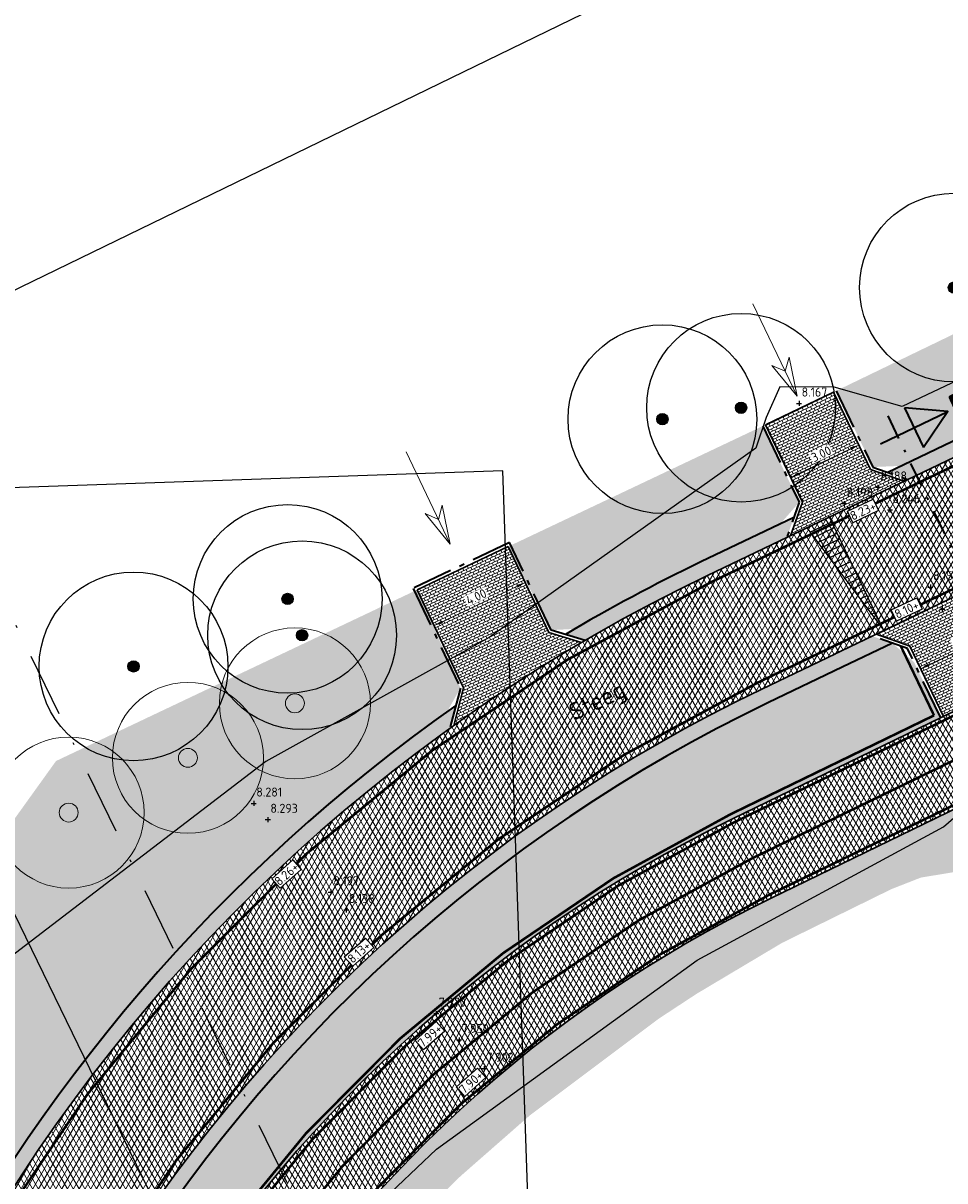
# Model space of a CAD drawing. Header units: metres. Extents: x 157685 to 160831, y 403691 to 406312.
# Tile 18 of 134: x 158669 to 158705, y 404260 to 404306. Entities that reach past the tile are written whole.
import ezdxf
from ezdxf.enums import TextEntityAlignment as Align

# ---------------------------------------------------------------- set-up
doc = ezdxf.new("R2010")
doc.units = ezdxf.units.M
doc.header["$PDMODE"] = 35
for name, pattern in [('DASHDOT', [1, 0.5, -0.25, 0, -0.25]), ('DASHDOT2', [12.7, 6.35, -3.175, 0, -3.175]), ('VH-OPSLUITBAND_120X250', [26, 16, -4, 2, -4]), ('VW-1-3_STREEP', [4, 1, -3]), ('VW-30-270_STREEP', [3, 0.3, -2.7])]:
    doc.linetypes.add(name, pattern=pattern)
doc.layers.get('Defpoints').update_dxf_attribs({"color": 171})
for name, color, linetype, lineweight in [('B-WE-GR-BOOM-S', 90, 'Continuous', 25), ('B-WE-GR-BOOM-S (ingemeten)', 90, 'Continuous', 25), ('B-WE-OG-HOOGTEPUNT-S', 7, 'Continuous', 25), ('B-WE-OG-HOOGTEPUNT-T18', 10, 'Continuous', 18), ('B-WE-OG-TOPOGRAFIE-T35', 7, 'Continuous', 35), ('B-WE-OG-TOPOGRAFIE_INRIT-G', 10, 'Continuous', 18), ('N-WE-GR-DOORWORTELBARE RUIMTE-G', 80, 'Continuous', 35), ('N-WE-GR-GRAS-A', 62, 'Continuous', 18), ('N-WE-GW-HOOGTE_AFWERKHOOGTE-T25', 7, 'Continuous', 25), ('N-WE-VH-GESLOTENVERHARDING_ASFALT-A-200', 253, 'Continuous', 18), ('N-WE-VH-HALFVERHARDING_GRASBETONSTEEN-A-200', 132, 'Continuous', 18), ('N-WE-VH-HALFVERHARDING_GRASBETONSTEEN-G', 7, 'Continuous', 35), ('N-WE-VH-KANTOPSLUITING_OPSLUITBAND_120X250-G', 4, 'VH-OPSLUITBAND_120X250', 35), ('N-WE-VH-KANTVERHARDING-G', 7, 'Continuous', 30), ('N-WE-VH-M', 7, 'Continuous', 18), ('N-WE-VH-OPENVERHARDING_BETONSTRAATSTEEN-A-200', 252, 'Continuous', 18), ('N-WE-VH-VERHARDING_ASFALT-A', 252, 'Continuous', 18), ('N-WE-VW-MARKERING_LANGS_STREEP_13_010-G', 7, 'VW-1-3_STREEP', 13), ('N-WE-VW-MARKERING_LANGS_STREEP_30270_010-G', 7, 'VW-30-270_STREEP', 13), ('N-WE-VW-MARKERING_LANGS_STREEP_DOORGETROKKEN_010-G', 7, 'Continuous', 13), ('X-XX-AL-BLADVERWIJZING_AS-G', 7, 'DASHDOT2', 25), ('X-XX-AL-VERWIJZING_DOORSNEDE-S', 7, 'Continuous', 35)]:
    doc.layers.add(name, color=color, linetype=linetype, lineweight=lineweight)
doc.layers.add('Iv-a-afwateringsprofiel', color=5, linetype='Continuous')
doc.styles.add('NLCS-ISO', font='NLCS-ISO.TTF')
doc.styles.add('NLCS-ISO-M200-T18', font='NLCS-ISO.TTF', dxfattribs={"height": 0.36})
doc.styles.add('NLCS-ISO-M200-T35', font='NLCS-ISO.TTF', dxfattribs={"height": 0.7000000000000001})
doc.dimstyles.new('NLCS-M200-T18-PIJL_L2_H2', dxfattribs={"dimscale": 0.2, "dimtxt": 0.36, "dimasz": 1.8, "dimexe": 2, "dimexo": 2, "dimgap": 0.7, "dimtad": 1, "dimzin": 0, "dimdsep": 46, "dimtxsty": 'NLCS-ISO-M200-T18', "dimcen": 0, "dimdle": 2, "dimclrd": 256, "dimclre": 256, "dimclrt": 256, "dimazin": 0, "dimtfac": 1, "dimtofl": 0, "dimtmove": 0, "dimatfit": 3, "dimfxl": 2, "dimfxlon": 1, "dimtfill": 1, "dimtfillclr": 256, "dimtolj": 1, "dimtzin": 0, "dimlwd": -1, "dimlwe": -1, "dimarcsym": 0})
pattern_1 = [(0, (0, 0), (1, 1), [0.12, -0.8]), (45, (0.4, 0.2), (-0.1131370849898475, 1.866761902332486), [0.12, -0.8]), (29.99999999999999, (0.08, 0.12), (0.2274613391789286, 1.286025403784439), [0.12, -0.8]), (15, (0.32, 0.48), (0.3856270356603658, 0.7244941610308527), [0.12, -0.8]), (135, (0.16, 2), (-0.02828427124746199, -0.6505382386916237), [0.12, -0.8]), (150, (1.2, 0.4), (0.2156921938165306, -0.5864101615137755), [0.12, -0.8]), (165, (0.24, 0.04), (0.1434520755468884, -0.7010146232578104), [0.12, -0.8]), (85, (0.4, 0.4), (-0.872677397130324, 1.040016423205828), [0.12, -0.8]), (99.99999999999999, (0, 0), (-1.112117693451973, 0.7787131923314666), [0.12, -0.7999999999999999])]

# ---------------------------------------------------------------- blocks, each defined once
blk = doc.blocks.new('inrit')
at = {"linetype": 'Continuous'}
for p, q in [((0, 0), (4.063885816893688, -4.547473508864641e-13)), ((4.063885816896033, 8.682832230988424e-11), (2.532355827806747, 0.380481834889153)), ((2.532355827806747, 0.380481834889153), (2.971105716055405, 6.652101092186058e-11)), ((4.063885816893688, -4.547473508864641e-13), (2.532355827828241, -0.3804818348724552)), ((2.532355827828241, -0.3804818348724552), (2.971105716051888, -6.438938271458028e-11))]:
    blk.add_line(p, q, dxfattribs=at)
blk = doc.blocks.new('*D725')
at = {"layer": 'Defpoints', "color": 0, "transparency": 16777216}
for p in [(158688.8192591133, 404283.6952146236), (158688.8529166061, 404283.6242426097), (158685.2387373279, 404281.9102682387)]:
    blk.add_point(p, dxfattribs=at)
at = {"layer": 'N-WE-VH-M', "transparency": 16777216}
for p, q in [((158688.8192591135, 404283.6952146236), (158688.6478616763, 404284.0566325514)), ((158685.5303559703, 404282.1354979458), (158688.4939829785, 404283.5409569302)), ((158685.2050798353, 404281.9812402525), (158685.0336823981, 404282.3426581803))]:
    blk.add_line(p, q, dxfattribs=at)
for points in [[(158688.4682733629, 404283.5951696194), (158688.5196925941, 404283.486744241), (158688.8192591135, 404283.6952146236)], [(158685.5046463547, 404282.189710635), (158685.5560655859, 404282.0812852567), (158685.2050798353, 404281.9812402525)]]:
    blk.add_solid(points, dxfattribs=at)
at = {"layer": 'N-WE-VH-M', "transparency": 16777216, "insert": (158686.8750515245, 404283.1273617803), "char_height": 0.36, "attachment_point": 5, "rotation": 25.371997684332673, "style": 'NLCS-ISO-M200-T18', "bg_fill": 3, "box_fill_scale": 1.1, "bg_fill_color": 256, "bg_fill_true_color": 13158600, "bg_fill_transparency": 0}
blk.add_mtext('\\A1;4.00', dxfattribs=at)
blk = doc.blocks.new('*D726')
at = {"layer": 'Defpoints', "color": 0, "transparency": 16777216}
for p in [(158702.0630286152, 404289.1891061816, 8.223682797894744), (158702.0745270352, 404289.1651145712), (158699.357687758, 404287.8925218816, 8.223682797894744)]:
    blk.add_point(p, dxfattribs=at)
at = {"layer": 'N-WE-VH-M', "transparency": 16777216}
for p, q in [((158699.6938270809, 404288.0241203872), (158701.7498861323, 404289.0095244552)), ((158702.2294928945, 404288.8417761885), (158702.2474049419, 404288.8044024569)), ((158699.5241520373, 404287.5451918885), (158699.5420640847, 404287.5078181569))]:
    blk.add_line(p, q, dxfattribs=at)
for points in [[(158701.7239544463, 404289.0636312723), (158701.7758178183, 404288.955417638), (158702.0745270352, 404289.1651145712)], [(158699.6678953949, 404288.0782272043), (158699.7197587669, 404287.97001357), (158699.369186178, 404287.8685302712)]]:
    blk.add_solid(points, dxfattribs=at)
at = {"layer": 'N-WE-VH-M', "transparency": 16777216, "insert": (158700.5835542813, 404288.8053921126), "char_height": 0.36, "attachment_point": 5, "rotation": 25.606926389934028, "style": 'NLCS-ISO-M200-T18', "bg_fill": 3, "box_fill_scale": 1.1, "bg_fill_color": 256, "bg_fill_true_color": 13158600, "bg_fill_transparency": 0}
blk.add_mtext('\\A1;3.00', dxfattribs=at)
blk = doc.blocks.new('*D728')
at = {"layer": 'Defpoints', "color": 0, "transparency": 16777216}
for p in [(158708.1374447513, 404281.9964930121), (158704.5303236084, 404280.2677139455), (158704.5303236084, 404280.2677139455)]:
    blk.add_point(p, dxfattribs=at)
at = {"layer": 'N-WE-VH-M', "transparency": 16777216}
for p, q in [((158707.8128038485, 404281.840902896), (158704.8549645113, 404280.4233040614)), ((158708.1374447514, 404281.9964930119), (158708.3103226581, 404281.6357808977)), ((158704.5303236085, 404280.2677139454), (158704.7032015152, 404279.9070018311))]:
    blk.add_line(p, q, dxfattribs=at)
for points in [[(158707.7868721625, 404281.8950097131), (158707.8387355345, 404281.7867960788), (158708.1374447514, 404281.9964930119)], [(158704.8290328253, 404280.4774108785), (158704.8808961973, 404280.3691972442), (158704.5303236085, 404280.2677139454)]]:
    blk.add_solid(points, dxfattribs=at)
at = {"layer": 'N-WE-VH-M', "transparency": 16777216, "insert": (158706.1955818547, 404281.4206731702), "char_height": 0.36, "attachment_point": 5, "rotation": 25.606926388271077, "style": 'NLCS-ISO-M200-T18', "bg_fill": 3, "box_fill_scale": 1.1, "bg_fill_color": 256, "bg_fill_true_color": 13158600, "bg_fill_transparency": 0}
blk.add_mtext('\\A1;4.00', dxfattribs=at)
blk = doc.blocks.new('SGR-BOOM_GBKN-SO')
at = {"linetype": 'ByBlock', "lineweight": 18}
h = blk.add_hatch(color=0, dxfattribs=at)
h.dxf.hatch_style = 1
edge = h.paths.add_edge_path()
edge.add_arc((0, 0), 0.25, 0, 360)
at = {"color": 0, "linetype": 'ByBlock', "lineweight": 18}
for radius in [2, 0.25]:
    blk.add_circle((0, 0), radius, dxfattribs=at)
at = {"color": 0, "linetype": 'ByBlock', "lineweight": 18, "style": 'NLCS-ISO'}
blk.add_attdef('SOORT', (2.5, 0), '', height=1.5, dxfattribs=at)
blk = doc.blocks.new('SGR-BOOM_01')
at = {"ltscale": 0.1}
h = blk.add_hatch(color=256, dxfattribs=at)
edge = h.paths.add_edge_path()
edge.add_arc((7.366995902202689e-12, -5.115907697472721e-12), 0.15, 0, 360)
for centre, radius in [((0, 0), 2.5), ((7.366995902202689e-12, -5.115907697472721e-12), 0.04499999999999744)]:
    blk.add_circle(centre, radius)
blk.add_circle((7.366995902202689e-12, -5.115907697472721e-12), 0.15, dxfattribs=at)
blk = doc.blocks.new('SOG-HOOGTEPUNT-SO')
for p, q in [((-0.5, 0), (0.5, 0)), ((0, 0.5), (0, -0.5))]:
    blk.add_line(p, q)
blk = doc.blocks.new('*U864')
at = {"linetype": 'DASHDOT', "ltscale": 0.1}
h = blk.add_hatch(color=256, dxfattribs=at)
h.paths.add_polyline_path([(0.7223116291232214, -0.5237469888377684), (0.4634740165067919, 0.06678616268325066), (0.4060738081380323, 0.05339124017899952), (0.240770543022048, -0.1745823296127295)])
h.paths.add_polyline_path([(0.4634740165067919, 0.06678616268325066), (0.4455078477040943, 0.1077756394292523), (0.4060738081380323, 0.05339124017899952)])
h = blk.add_hatch(color=256, dxfattribs=at)
h.paths.add_polyline_path([(-3.979282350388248, -7.007824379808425), (-4.238119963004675, -6.417291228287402), (-4.29552017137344, -6.430686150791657), (-4.460823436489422, -6.658659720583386)])
h.paths.add_polyline_path([(-4.238119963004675, -6.417291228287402), (-4.256086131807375, -6.376301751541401), (-4.29552017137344, -6.430686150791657)])
at = {"linetype": 'DASHDOT', "ltscale": 0.8}
blk.add_line((0.204737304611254, 0.2823579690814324), (-4.906331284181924, -6.766435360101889), dxfattribs=at)
for points in [[(-0.2407705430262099, 0.1745823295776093), (0.7223116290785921, -0.5237469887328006), (0.4455078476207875, 0.1077756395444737)], [(-0.2407705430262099, 0.1745823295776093), (0.7223116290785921, -0.5237469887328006), (0.03603323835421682, -0.4569402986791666)], [(0.4455078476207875, 0.1077756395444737), (0.03603323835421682, -0.4569402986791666)], [(-4.942364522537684, -6.309495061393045), (-3.979282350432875, -7.007824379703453), (-4.256086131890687, -6.376301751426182)], [(-4.942364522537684, -6.309495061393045), (-3.979282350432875, -7.007824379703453), (-4.665560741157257, -6.941017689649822)], [(-4.256086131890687, -6.376301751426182), (-4.665560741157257, -6.941017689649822)]]:
    blk.add_lwpolyline(points)
at = {"linetype": 'DASHDOT', "ltscale": 0.1, "style": 'NLCS-ISO-M200-T35'}
for p in [(0.9774612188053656, -0.3505998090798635), (-3.724132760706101, -6.834677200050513)]:
    blk.add_text('B', height=0.7, rotation=233.3803032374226, dxfattribs=at).set_placement(p)
blk = doc.blocks.new('*U875')
h = blk.add_hatch()
h.set_pattern_fill('AMO-BODEM_LEEM', color=256, scale=0.1, angle=135, pattern_type=2)
h.set_pattern_definition([(270, (2.000263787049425, -1.52950818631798), (0.25, -5.551115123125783e-17), [])])
h.paths.add_polyline_path([(5.000263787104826, 0), (5.000263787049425, 1), (0, 0)])
blk.add_lwpolyline([(5.000263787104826, 0), (5.000263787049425, 1), (0, 0)], close=True)

msp = doc.modelspace()

# ---------------------------------------------------------------- hatches: boundary and pattern name
at = {"layer": 'N-WE-GR-GRAS-A'}
h = msp.add_hatch(dxfattribs=at)
h.set_pattern_fill('AGR-GRAS_01-SO', color=256, scale=0.04, pattern_type=2)
h.set_pattern_definition(pattern_1)
h.paths.add_polyline_path([(158726.104451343, 404299.5357811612), (158724.6168694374, 404302.6396411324), (158701.177703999, 404291.3140006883), (158702.629433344, 404288.2849475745), (158703.7703976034, 404288.3330891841), (158725.3522079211, 404298.6765682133)])
h = msp.add_hatch(dxfattribs=at)
h.set_pattern_fill('AGR-GRAS_01-SO', color=256, scale=0.04, pattern_type=2)
h.set_pattern_definition(pattern_1)
edge = h.paths.add_edge_path()
edge.add_line((158698.9554217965, 404286.0254235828), (158699.7076652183, 404286.8846365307))
edge.add_line((158699.7076652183, 404286.8846365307), (158698.2558703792, 404289.9138262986))
edge.add_line((158698.2558703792, 404289.9138262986), (158689.1633027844, 404285.6056905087))
edge.add_line((158689.1633027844, 404285.6056905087), (158670.179, 404276.603))
edge.add_line((158670.179, 404276.603), (158654.239, 404254.3899270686))
edge.add_line((158654.239, 404254.3899270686), (158654.239, 404252.879))
edge.add_line((158654.239, 404252.879), (158655.404, 404250.925))
edge.add_line((158655.404, 404250.925), (158655.3525774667, 404248.215967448))
edge.add_line((158655.3525774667, 404248.215967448), (158655.2134875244, 404243.6302301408))
edge.add_line((158655.2134875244, 404243.6302301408), (158655.1205, 404241.2185))
edge.add_line((158655.1205, 404241.2185), (158654.9146433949, 404234.799052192))
edge.add_line((158654.9146433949, 404234.799052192), (158654.9002907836, 404230.4923366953))
edge.add_line((158654.9002907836, 404230.4923366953), (158655.358, 404217.152))
edge.add_line((158655.358, 404217.152), (158655.098, 404215.549))
edge.add_line((158655.098, 404215.549), (158654.309, 404214.047))
edge.add_line((158654.309, 404214.047), (158653.0248260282, 404212.7441843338))
edge.add_line((158653.0248260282, 404212.7441843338), (158652.018, 404211.996))
edge.add_line((158652.018, 404211.996), (158648.868592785, 404210.6705056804))
edge.add_line((158648.868592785, 404210.6705056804), (158646.841, 404210.172))
edge.add_line((158646.841, 404210.172), (158646.6833748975, 404207.8245385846))
edge.add_line((158646.6833748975, 404207.8245385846), (158649.9648288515, 404207.8160129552))
edge.add_arc((158649.9458615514, 404215.2159886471), 7.399999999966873, 270.1468577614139, 361.7967170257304)
edge.add_line((158657.3422234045, 404215.4480044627), (158657.2858057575, 404217.2465255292))
edge.add_line((158657.2858057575, 404217.2465255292), (158657.1690604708, 404220.968213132))
edge.add_arc((158725.235579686, 404223.1033857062), 68.09999999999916, 125.47036822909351, 181.7967170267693, ccw=False)
edge.add_line((158685.7183863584, 404278.565097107), (158686.2480246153, 404279.5019794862))
edge.add_line((158686.2480246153, 404279.5019794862), (158684.5285826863, 404283.4077388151))
edge.add_line((158684.5285826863, 404283.4077388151), (158688.1427619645, 404285.1217131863))
edge.add_line((158688.1427619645, 404285.1217131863), (158689.8494060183, 404281.8030418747))
edge.add_line((158689.8494060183, 404281.8030418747), (158690.7988347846, 404281.8547312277))
edge.add_arc((158725.2355796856, 404223.1033857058), 68.10000000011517, 115.60692638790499, 120.37644115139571, ccw=False)
edge.add_line((158695.8031160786, 404284.5146231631), (158698.9554217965, 404286.0254235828))
h = msp.add_hatch(dxfattribs=at)
h.set_pattern_fill('AGR-GRAS_01-SO', color=256, scale=0.04, pattern_type=2)
h.set_pattern_definition(pattern_1)
edge = h.paths.add_edge_path()
edge.add_line((158705.329863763, 404278.3218098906), (158704.2700090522, 404280.5332112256))
edge.add_line((158704.2700090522, 404280.5332112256), (158703.4107961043, 404281.2854546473))
edge.add_line((158703.4107961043, 404281.2854546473), (158698.4827236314, 404278.9235853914))
edge.add_arc((158725.235579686, 404223.103385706), 61.89999999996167, 115.6069263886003, 181.7967170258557)
edge.add_line((158663.3660122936, 404221.1626047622), (158663.8267256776, 404206.5303224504))
edge.add_line((158663.8267256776, 404206.5303224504), (158664.6975399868, 404206.5603107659))
edge.add_arc((158664.628706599, 404208.5591259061), 1.999999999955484, 271.9723208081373, 360.0000000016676)
edge.add_line((158666.6287065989, 404208.5591259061), (158666.1345433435, 404222.9432895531))
edge.add_arc((158721.101959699, 404224.836207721), 54.99999999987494, 115.91665461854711, 181.972320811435, ccw=False)
edge.add_line((158697.0634808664, 404274.3049001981), (158705.329863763, 404278.3218098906))
h = msp.add_hatch(dxfattribs=at)
h.set_pattern_fill('AGR-GRAS_01-SO', color=256, scale=0.04, pattern_type=2)
h.set_pattern_definition(pattern_1)
edge = h.paths.add_edge_path()
edge.add_line((158708.3486960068, 404272.6014180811), (158707.0674285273, 404275.2748001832))
edge.add_line((158707.0674285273, 404275.2748001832), (158698.5932022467, 404271.1568924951))
edge.add_arc((158721.1019596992, 404224.8362077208), 51.50000000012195, 115.9166546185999, 181.9723208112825)
edge.add_line((158669.6324698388, 404223.0637479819), (158672.042649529, 404153.0758569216))
edge.add_line((158672.042649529, 404153.0758569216), (158675.0221167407, 404153.1300293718))
edge.add_line((158675.0221167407, 404153.1300293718), (158674.813, 404154.148))
edge.add_line((158674.813, 404154.148), (158673.527, 404154.116))
edge.add_line((158673.527, 404154.116), (158673.1169544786, 404170.8203094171))
edge.add_line((158673.1169544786, 404170.8203094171), (158672.8216102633, 404182.8519520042))
edge.add_line((158672.8216102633, 404182.8519520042), (158672.6316441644, 404190.5907330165))
edge.add_line((158672.6316441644, 404190.5907330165), (158672.3362946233, 404202.6225925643))
edge.add_line((158672.3362946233, 404202.6225925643), (158672.1594413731, 404209.8271863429))
edge.add_line((158672.1594413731, 404209.8271863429), (158671.926370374, 404219.3219616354))
edge.add_line((158671.926370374, 404219.3219616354), (158671.7828408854, 404225.2272546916))
edge.add_line((158671.7828408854, 404225.2272546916), (158671.818531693, 404227.7312241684))
edge.add_line((158671.818531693, 404227.7312241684), (158672.3022853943, 404233.2122635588))
edge.add_line((158672.3022853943, 404233.2122635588), (158673.0898998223, 404237.5551143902))
edge.add_line((158673.0898998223, 404237.5551143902), (158673.6427833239, 404239.8009157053))
edge.add_line((158673.6427833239, 404239.8009157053), (158675.004784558, 404244.1340276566))
edge.add_line((158675.004784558, 404244.1340276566), (158676.8326662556, 404248.5728280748))
edge.add_line((158676.8326662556, 404248.5728280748), (158677.868, 404250.681))
edge.add_line((158677.868, 404250.681), (158680.0665245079, 404253.523227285))
edge.add_line((158680.0665245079, 404253.523227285), (158683.1265518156, 404257.005973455))
edge.add_line((158683.1265518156, 404257.005973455), (158686.2461894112, 404260.100398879))
edge.add_line((158686.2461894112, 404260.100398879), (158689.0149774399, 404262.5288427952))
edge.add_line((158689.0149774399, 404262.5288427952), (158694.114396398, 404266.3543436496))
edge.add_line((158694.114396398, 404266.3543436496), (158695.6307454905, 404267.3508891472))
edge.add_line((158695.6307454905, 404267.3508891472), (158699.0262478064, 404269.3753005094))
edge.add_line((158699.0262478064, 404269.3753005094), (158703.3729007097, 404271.5124656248))
edge.add_line((158703.3729007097, 404271.5124656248), (158704.5397033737, 404271.9695142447))
edge.add_line((158704.5397033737, 404271.9695142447), (158708.3486960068, 404272.6014180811))
at = {"layer": 'N-WE-VH-GESLOTENVERHARDING_ASFALT-A-200', "true_color": 0xcf7363}
h = msp.add_hatch(dxfattribs=at)
h.set_pattern_fill('AVH-ASFALT-SO', color=23, scale=0.2, angle=90, pattern_type=2)
h.set_pattern_definition([(61.97232081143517, (158667.0163132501, 404201.6964051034), (-0.176544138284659, 0.09397961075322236), []), (121.9723208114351, (158667.0163132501, 404201.6964051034), (-0.1696607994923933, -0.1059019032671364), [])])
edge = h.paths.add_edge_path()
edge.add_line((158670.5943528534, 404104.0465311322), (158673.4894519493, 404104.1462299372))
edge.add_line((158673.4894519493, 404104.1462299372), (158673.4571584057, 404105.1457106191))
edge.add_line((158673.4571584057, 404105.1457106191), (158673.3487779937, 404115.1479061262))
edge.add_line((158673.3487779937, 404115.1479061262), (158669.6324698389, 404223.0637479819))
edge.add_arc((158721.1019596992, 404224.8362077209), 51.50000000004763, 115.9166546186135, 181.9723208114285, ccw=False)
edge.add_line((158698.5932022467, 404271.1568924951), (158844.2540731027, 404341.9383420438))
edge.add_arc((158931.6667234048, 404162.0521875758), 200.0000000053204, 102.00331480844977, 115.9166546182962, ccw=False)
edge.add_line((158890.0730672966, 404357.6793016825), (158896.0895711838, 404358.9585128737))
edge.add_line((158896.0895711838, 404358.9585128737), (158896.1344402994, 404362.5462889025))
edge.add_line((158896.1344402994, 404362.5462889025), (158889.3451783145, 404361.1027761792))
edge.add_arc((158931.666723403, 404162.0521875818), 203.4999999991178, 102.003314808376, 115.9166546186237)
edge.add_line((158842.7243517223, 404345.0863497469), (158697.0634808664, 404274.3049001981))
edge.add_arc((158721.1019596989, 404224.836207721), 54.99999999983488, 115.9166546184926, 181.9723208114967)
edge.add_line((158666.1345433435, 404222.943289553), (158669.8508514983, 404115.0274476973))
edge.add_line((158669.8508514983, 404115.0274476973), (158670.5576603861, 404105.0458603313))
edge.add_line((158670.5576603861, 404105.0458603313), (158670.5943528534, 404104.0465311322))
at = {"layer": 'N-WE-VH-HALFVERHARDING_GRASBETONSTEEN-A-200'}
h = msp.add_hatch(dxfattribs=at)
h.set_pattern_fill('AVH-GRASBETONSTEEN_02-SO', color=256, scale=0.2, pattern_type=2)
h.set_pattern_definition([(45, (0, 0), (-0.1979898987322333, 0.1979898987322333), [0.14, -0.14]), (135, (0, 0), (-0.1979898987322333, -0.1979898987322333), [0.14, -0.14]), (45, (-0.098994, 0.098994), (-0.1979898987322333, 0.1979898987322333), [0.14, -0.14]), (135, (0.098994, 0.098994), (-0.1979898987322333, -0.1979898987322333), [0.14, -0.14])])
edge = h.paths.add_edge_path()
edge.add_line((158690.4180749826, 404281.629887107), (158691.1971966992, 404281.3926513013))
edge.add_arc((158725.2355796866, 404223.1033857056), 67.50000000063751, 115.6069263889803, 120.2830606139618, ccw=False)
edge.add_line((158696.0624329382, 404283.9735549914), (158699.2147386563, 404285.4843554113))
edge.add_line((158699.2147386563, 404285.4843554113), (158699.4964899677, 404286.2847404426))
edge.add_line((158699.4964899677, 404286.2847404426), (158695.8031160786, 404284.5146231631))
edge.add_arc((158725.2355796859, 404223.1033857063), 68.09999999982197, 115.6069263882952, 120.7484782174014)
edge = h.paths.add_edge_path()
edge.add_line((158685.8248719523, 404277.9034415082), (158686.0649571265, 404278.8104079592))
edge.add_arc((158725.2355796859, 404223.1033857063), 68.09999999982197, 125.1131278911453, 167.7917862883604)
edge.add_line((158658.6756210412, 404237.504146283), (158659.214294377, 404237.1547161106))
edge.add_arc((158725.2355796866, 404223.1033857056), 67.50000000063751, 125.72265992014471, 167.9849943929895, ccw=False)
edge = h.paths.add_edge_path()
edge.add_line((158703.4107961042, 404281.2854546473), (158702.6104110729, 404281.5672059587))
edge.add_line((158702.6104110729, 404281.5672059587), (158698.2234067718, 404279.464653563))
edge.add_arc((158725.2355796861, 404223.103385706), 62.50000000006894, 115.6069263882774, 169.7511576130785)
edge.add_line((158663.7328113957, 404234.2236146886), (158664.2789979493, 404233.8693107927))
edge.add_arc((158725.2355796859, 404223.1033857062), 61.89999999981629, 115.60692638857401, 169.9839246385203, ccw=False)
edge.add_line((158698.4827236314, 404278.9235853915), (158703.4107961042, 404281.2854546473))
h.paths.add_polyline_path([(158725.6115247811, 404298.1355000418), (158725.8932760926, 404298.9358850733), (158703.2293294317, 404288.073772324), (158704.0297144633, 404287.7920210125)])
h.paths.add_polyline_path([(158730.5278958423, 404301.1571117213), (158731.3282808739, 404300.8753604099), (158768.1118441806, 404318.5045587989), (158767.932670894, 404319.08403725)])
h.paths.add_polyline_path([(158742.4236319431, 404299.9830728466), (158741.6232469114, 404300.264824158), (158708.3271671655, 404284.3070663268), (158708.045415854, 404283.5066812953)])
h.paths.add_polyline_path([(158747.3400030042, 404303.0046845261), (158747.0582516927, 404302.2042994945), (158769.7841281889, 404313.0960932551), (158769.6049549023, 404313.6755717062)])
at = {"layer": 'N-WE-VH-OPENVERHARDING_BETONSTRAATSTEEN-A-200'}
h = msp.add_hatch(dxfattribs=at)
h.set_pattern_fill('AVH-BSS_KEIFORMAAT_HALFST-SO', color=256, scale=0.1, angle=90, pattern_type=2)
h.set_pattern_definition([(115.9166546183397, (158708.7312819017, 404272.0807999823), (-0.1403318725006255, 0.04854858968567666), [0.105, -0.105]), (205.9166546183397, (158708.7312819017, 404272.0807999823), (0.04589164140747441, -0.09444023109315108), [])])
h.paths.add_polyline_path([(158699.8373613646, 404286.8916763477), (158699.3677758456, 404285.5577012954), (158699.9745220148, 404285.8484955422), (158703.8766772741, 404287.7186751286), (158702.5427022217, 404288.1882606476), (158701.0714386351, 404291.2626398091), (158698.3643147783, 404289.9652081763)])
h = msp.add_hatch(dxfattribs=at)
h.set_pattern_fill('AVH-BSS_KEIFORMAAT_HALFST-SO', color=256, scale=0.1, angle=90, pattern_type=2)
h.set_pattern_definition([(115.3719976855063, (158684.5285826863, 404283.4077388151), (-0.139864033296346, 0.04988037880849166), [0.105, -0.105]), (205.3719976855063, (158684.5285826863, 404283.4077388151), (0.04499182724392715, -0.09487220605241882), [])])
edge = h.paths.add_edge_path()
edge.add_line((158688.1427619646, 404285.1217131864), (158684.5285826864, 404283.4077388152))
edge.add_line((158684.5285826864, 404283.4077388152), (158686.3752661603, 404279.5137219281))
edge.add_line((158686.3752661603, 404279.5137219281), (158685.9787961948, 404278.0159828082))
edge.add_arc((158725.7032158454, 404222.3464075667), 68.38955420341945, 120.438402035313, 125.5107065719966, ccw=False)
edge.add_line((158691.0562645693, 404281.3101243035), (158689.7637090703, 404281.703696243))
edge.add_line((158689.7637090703, 404281.703696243), (158688.1427619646, 404285.1217131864))
h = msp.add_hatch(dxfattribs=at)
h.set_pattern_fill('AVH-BSS_KEIFORMAAT_HALFST-SO', color=256, scale=0.1, angle=90, pattern_type=2)
h.set_pattern_definition([(115.9166546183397, (158708.2126481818, 404273.1629363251), (-0.1403318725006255, 0.04854858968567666), [0.105, -0.105]), (205.9166546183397, (158708.2126481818, 404273.1629363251), (0.04589164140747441, -0.09444023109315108), [])])
h.paths.add_polyline_path([(158709.0355726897, 404280.1225367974), (158707.7045444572, 404282.8997453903), (158708.1741299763, 404284.2337204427), (158702.7634482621, 404281.6405518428), (158704.0974233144, 404281.1709663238), (158705.440714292, 404278.3756758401)])
at = {"layer": 'N-WE-VH-VERHARDING_ASFALT-A'}
h = msp.add_hatch(dxfattribs=at)
h.set_pattern_fill('AVH-ASFALT', color=256, scale=0.2, pattern_type=2)
h.set_pattern_definition([(59.99999999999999, (0, 0), (-0.1732050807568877, 0.1), []), (120, (0, 0), (-0.1732050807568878, -0.09999999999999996), [])])
h.paths.add_polyline_path([(158699.5668781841, 404285.6531247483), (158696.0624329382, 404283.9735549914, 0.2971144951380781), (158657.7687654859, 404220.9870252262), (158657.9419284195, 404215.4668165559), (158662.9394702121, 404215.6235839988), (158662.8391365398, 404218.8220907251), (158662.7663072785, 404221.143792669, -0.2971144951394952), (158698.2234067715, 404279.4646535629), (158701.1525692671, 404280.8685084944), (158778.4254563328, 404317.9029590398), (158776.2644824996, 404322.4118604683)])

# ---------------------------------------------------------------- linework, layer by layer
at = {"layer": 'Defpoints'}
for points in [[(158681.4672968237, 404243.8870718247), (158855.9204774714, 404328.706688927), (158833.2200299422, 404375.395956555), (158658.7668492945, 404290.5763394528)], [(158694.6133557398, 404094.2735052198), (158687.9371864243, 404288.1391380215), (158636.0526459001, 404286.3523851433), (158642.7288152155, 404092.4867523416)]]:
    msp.add_lwpolyline(points, close=True, dxfattribs=at)
for points in [[(158722.1109799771, 404306.3605254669), (158722.357, 404305.46), (158722.0187828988, 404302.5851839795), (158721.102572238, 404298.8846486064), (158703.7990948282, 404290.6972986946), (158701.101, 404291.465), (158698.941625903, 404291.4701192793), (158698.4006537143, 404290.2531810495), (158697.9794747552, 404289.0373760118), (158687.3887173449, 404281.5167614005), (158678.5115611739, 404276.5835628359), (158667.476958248, 404268.1456691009), (158664.7631328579, 404262.2957968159), (158664.672867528, 404262.1225893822), (158661.9714053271, 404258.889984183), (158660.6284539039, 404254.586575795), (158656.9970831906, 404245.751956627), (158656.9970831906, 404230.431574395), (158656.9804701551, 404215.8395388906), (158655.8410547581, 404211.9878700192)], [(158672.5944053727, 404154.3680530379), (158672.2303235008, 404180.8696596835), (158671.0334824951, 404204.7613572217), (158670.9892981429, 404228.1431344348), (158672.17521599, 404238.092875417), (158675.3050697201, 404247.9202317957), (158679.0425460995, 404255.2478314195), (158685.2956504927, 404261.1745743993), (158695.6514370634, 404268.6937608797), (158705.4436799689, 404273.9880436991), (158707.256, 404275.566), (158709.2055666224, 404275.9076533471), (158710.128, 404276.941), (158720.5346733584, 404280.5712301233), (158745.8937870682, 404292.6865762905)]]:
    msp.add_lwpolyline(points, dxfattribs=at)
at = {"layer": 'N-WE-GR-DOORWORTELBARE RUIMTE-G', "const_width": 0.1}
msp.add_lwpolyline([(158705.0635347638, 404278.4147546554), (158703.7438971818, 404281.1681965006)], dxfattribs=at)
msp.add_lwpolyline([(158705.0635347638, 404278.4147546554), (158696.976068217, 404274.484786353, 0.296477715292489), (158665.9346618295, 404222.9364062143), (158666.4276402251, 404208.6210759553, -0.4142135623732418), (158664.6906566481, 404206.7601922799), (158663.8186583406, 404206.7328386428)], format="xyb", dxfattribs=at)
at = {"layer": 'N-WE-VH-HALFVERHARDING_GRASBETONSTEEN-G'}
for points in [[(158725.8932760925, 404298.9358850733), (158703.2293294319, 404288.0737723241)], [(158703.4107961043, 404281.2854546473), (158701.4118861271, 404280.327440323)]]:
    msp.add_lwpolyline(points, dxfattribs=at)
for points in [[(158699.4964899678, 404286.2847404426), (158695.8031160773, 404284.5146231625, 0.02243801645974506), (158690.4180749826, 404281.6298871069, 0.02243801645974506)], [(158701.4118861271, 404280.327440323), (158698.4827236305, 404278.923585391, 0.2971144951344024), (158663.3660122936, 404221.1626047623), (158663.8250129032, 404206.5302634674)], [(158686.0649571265, 404278.8104079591, 0.2524985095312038), (158657.1690604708, 404220.968213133), (158657.3422234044, 404215.4480044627)]]:
    msp.add_lwpolyline(points, format="xyb", dxfattribs=at)
at = {"layer": 'N-WE-VH-KANTOPSLUITING_OPSLUITBAND_120X250-G', "ltscale": 0.1}
for p, q in [((158688.1997681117, 404285.2815577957), (158684.3687380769, 404283.4647449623)), ((158689.8494060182, 404281.8030418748), (158688.1997681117, 404285.2815577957)), ((158684.3687380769, 404283.4647449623), (158686.2480246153, 404279.5019794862)), ((158691.1971966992, 404281.3926513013), (158689.8494060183, 404281.8030418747)), ((158686.2480246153, 404279.5019794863), (158685.8248719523, 404277.9034415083))]:
    msp.add_line(p, q, dxfattribs=at)
at = {"layer": 'N-WE-VH-KANTOPSLUITING_OPSLUITBAND_120X250-G', "ltscale": 0.1, "flags": 128}
for points in [[(158701.1778692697, 404291.3136558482), (158702.629433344, 404288.2849475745), (158704.0297144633, 404287.7920210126)], [(158698.256101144, 404289.9133448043), (158699.7076652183, 404286.8846365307), (158699.2147386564, 404285.4843554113)], [(158705.329863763, 404278.3218098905), (158704.0106921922, 404281.0742793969), (158702.6104110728, 404281.5672059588)]]:
    msp.add_lwpolyline(points, dxfattribs=at)
at = {"layer": 'N-WE-VH-KANTVERHARDING-G'}
for p, q in [((158688.1427619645, 404285.1217131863), (158684.5285826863, 404283.4077388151)), ((158689.7637090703, 404281.703696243), (158688.1427619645, 404285.1217131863)), ((158684.5285826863, 404283.4077388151), (158686.3752661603, 404279.5137219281)), ((158691.05724925, 404281.3098244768), (158689.7637090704, 404281.703696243)), ((158686.3752661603, 404279.5137219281), (158685.9787961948, 404278.0159828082))]:
    msp.add_line(p, q, dxfattribs=at)
for points in [[(159200.5848081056, 404334.2628280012), (159195.4412125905, 404332.6944901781, -0.1551991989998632), (159139.3721571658, 404333.3665456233), (159003.8212800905, 404378.2757299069, 0.1331344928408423), (158963.3301800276, 404380.5137189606), (158888.8354353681, 404364.6748675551, 0.0594267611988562), (158844.5507043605, 404349.5946988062), (158701.0562068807, 404280.8223250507)], [(159237.4495382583, 404339.4471754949, -0.02105768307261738), (159225.5449052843, 404335.2315376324), (159184.379560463, 404322.5774390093, -0.1553543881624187), (159147.9750009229, 404322.9420675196), (159005.8322332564, 404369.7724040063, 0.1327104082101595), (158958.952757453, 404372.3242968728), (158890.0730672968, 404357.6793016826, 0.06078308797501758), (158844.2540731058, 404341.9383420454), (158698.5932022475, 404271.1568924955, 0.2964777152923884), (158669.6324698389, 404223.0637479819), (158673.3487779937, 404115.1479061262)], [(158789.0126520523, 404318.9860529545), (158697.0634808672, 404274.3049001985, 0.2964777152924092), (158666.1345433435, 404222.943289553), (158666.6275217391, 404208.6279592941)], [(158699.5668781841, 404285.6531247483), (158696.0624329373, 404283.973554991, 0.2971144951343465), (158657.7687654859, 404220.9870252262), (158657.9419284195, 404215.4668165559)], [(158701.1525692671, 404280.8685084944), (158698.2234067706, 404279.4646535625, 0.2971144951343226), (158662.7663072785, 404221.1437926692), (158662.8391365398, 404218.8220907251)]]:
    msp.add_lwpolyline(points, format="xyb", dxfattribs=at)
for points in [[(158776.2644824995, 404322.4118604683), (158699.5668781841, 404285.6531247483)], [(158701.0696556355, 404291.2617924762), (158702.5427022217, 404288.1882606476), (158703.8766772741, 404287.7186751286)], [(158698.3643147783, 404289.9652081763), (158699.8373613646, 404286.8916763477), (158699.3677758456, 404285.5577012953)], [(158705.4377970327, 404278.374258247), (158704.0974233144, 404281.1709663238), (158702.7634482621, 404281.6405518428)]]:
    msp.add_lwpolyline(points, dxfattribs=at)
at = {"layer": 'N-WE-VH-KANTVERHARDING-G', "elevation": 8.223682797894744}
msp.add_lwpolyline([(158701.0696556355, 404291.2617924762), (158698.3643147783, 404289.9652081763)], dxfattribs=at)
at = {"layer": 'N-WE-VW-MARKERING_LANGS_STREEP_13_010-G', "const_width": 0.1, "flags": 128}
for points in [[(158773.508375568, 404320.7582703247), (158699.6965366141, 404285.3825906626), (158696.1920913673, 404283.7030209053, 0.2971144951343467), (158658.0686179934, 404220.9964312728), (158658.1414492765, 404218.6746648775)], [(158775.410086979, 404316.7904631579), (158700.9265484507, 404281.0928591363), (158698.0937483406, 404279.7351876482, 0.2971144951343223), (158662.4664547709, 404221.1343866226), (158662.5392840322, 404218.8126846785)]]:
    msp.add_lwpolyline(points, format="xyb", dxfattribs=at)
at = {"layer": 'N-WE-VW-MARKERING_LANGS_STREEP_30270_010-G', "const_width": 0.1, "flags": 128}
msp.add_lwpolyline([(159792.9871328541, 404962.7455764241, -0.09940442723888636), (159785.5967136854, 404958.4193337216), (159783.6244482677, 404957.7405952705, 0.09611741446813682), (159776.4467524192, 404953.6013963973), (159774.3453758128, 404951.7778186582), (159747.1079871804, 404928.1411723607, 0.04303694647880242), (159722.9744164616, 404903.2545412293), (159705.8202405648, 404882.2148826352, 0.04733888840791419), (159621.619079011, 404756.2972414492), (159568.4059650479, 404657.6763154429, -0.04953312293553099), (159507.7779479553, 404567.8643318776), (159457.899327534, 404507.7702041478, -0.01820139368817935), (159404.6443108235, 404448.1626001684), (159370.7686374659, 404412.9162002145, -0.104938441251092), (159347.3198101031, 404397.0073928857), (159322.0529414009, 404386.7097332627, 0.021599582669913), (159317.9911116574, 404384.8459317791), (159267.2691173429, 404358.8643336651, 0.07166867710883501), (159259.8806427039, 404353.6287927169, -0.07321687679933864), (159252.3178094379, 404348.3046160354), (159248.2443944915, 404346.2496481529, -0.0422747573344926), (159225.0307065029, 404336.9042897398), (159183.8653616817, 404324.2501911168, -0.1553543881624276), (159148.5226017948, 404324.604184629), (159006.3798341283, 404371.4345211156, 0.1327104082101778), (158958.5888129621, 404374.0360341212), (158889.7091228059, 404359.3910389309, 0.06078308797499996), (158843.4892124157, 404343.5123458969), (158697.8283415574, 404272.730896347, 0.2964777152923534), (158667.8835065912, 404223.0035187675), (158671.599814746, 404115.0876769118), (158672.0481688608, 404104.0965963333)], format="xyb", dxfattribs=at)
at = {"layer": 'N-WE-VW-MARKERING_LANGS_STREEP_DOORGETROKKEN_010-G', "const_width": 0.1, "flags": 128}
for points in [[(159237.393559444, 404339.5863386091, -0.0210576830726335), (159225.500831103, 404335.3749163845), (159184.3354862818, 404322.7208177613, -0.1553543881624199), (159148.0219381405, 404323.0845347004), (159005.879170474, 404369.9148711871, 0.1327104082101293), (158958.9215622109, 404372.4710172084), (158890.0418720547, 404357.8260220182, 0.06078308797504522), (158844.1885136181, 404342.0732566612), (158698.5276427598, 404271.2918071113, 0.296477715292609), (158669.4825587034, 404223.0585854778), (158673.1988668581, 404115.1427436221)], [(158789.07821154, 404318.8511383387), (158697.129040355, 404274.1699855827, 0.2964777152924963), (158666.2844544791, 404222.9484520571), (158666.7774328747, 404208.6331217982)]]:
    msp.add_lwpolyline(points, format="xyb", dxfattribs=at)
at = {"layer": 'X-XX-AL-BLADVERWIJZING_AS-G', "ltscale": 0.4, "extrusion": (5.890497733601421e-07, 2.738022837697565e-05, 0.9999999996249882), "elevation": 19.07915983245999}
msp.add_lwpolyline([(158704.278906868, 404208.5941020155), (158645.4014586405, 404329.6906105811)], dxfattribs=at)

# ---------------------------------------------------------------- block references
at = {"layer": 'B-WE-GR-BOOM-S', "xscale": 1.5, "yscale": 1.5, "zscale": 1.5}
for p in [(158679.67, 404278.896), (158675.419, 404276.729), (158670.682, 404274.553)]:
    msp.add_blockref('SGR-BOOM_GBKN-SO', p, dxfattribs=at)
at = {"layer": 'B-WE-GR-BOOM-S (ingemeten)', "xscale": 1.5, "yscale": 1.5, "zscale": 1.5}
for p in [(158705.8568885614, 404295.4159132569, 8.168431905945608), (158697.3979051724, 404290.6404223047, 8.21132430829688), (158694.2720812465, 404290.1873476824, 8.256141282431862), (158679.3821261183, 404283.0458575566, 8.21388875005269), (158679.955202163, 404281.6005651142, 8.222239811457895), (158673.2590769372, 404280.3625193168, 8.485227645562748)]:
    msp.add_blockref('SGR-BOOM_01', p, dxfattribs=at)
at = {"layer": 'B-WE-OG-HOOGTEPUNT-S', "xscale": 0.2, "yscale": 0.2, "zscale": 0.2}
for p in [(158699.6997819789, 404290.8138186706, 8.167123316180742), (158702.8360225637, 404287.4826046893, 8.188480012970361), (158701.4926656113, 404286.8316148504, 8.197847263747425), (158703.3100262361, 404286.5803638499, 8.24616954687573), (158704.9206251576, 404283.5146742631, 8.152428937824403), (158705.3814003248, 404282.6376131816, 8.10097883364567), (158678.0339160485, 404274.9177166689, 8.281088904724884), (158678.5941745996, 404274.2723610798, 8.293293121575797), (158681.0949789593, 404271.3917123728, 8.19651944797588), (158681.7081553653, 404270.6854012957, 8.137862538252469), (158685.2846498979, 404266.5656770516, 7.970282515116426), (158686.1918370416, 404265.5206982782, 7.950454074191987), (158687.1846116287, 404264.3771322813, 7.901795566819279)]:
    msp.add_blockref('SOG-HOOGTEPUNT-SO', p, dxfattribs=at)
at = {"layer": 'B-WE-OG-TOPOGRAFIE_INRIT-G', "rotation": 295.6069263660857}
for p in [(158697.8684700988, 404294.7709239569), (158684.0883680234, 404288.8834802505)]:
    msp.add_blockref('inrit', p, dxfattribs=at)
at = {"layer": 'Iv-a-afwateringsprofiel', "rotation": 115.6069263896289}
msp.add_blockref('*U875', (158703.0694798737, 404281.7872231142), dxfattribs=at)
at = {"layer": 'X-XX-AL-VERWIJZING_DOORSNEDE-S', "xscale": 2.5, "yscale": 2.5, "zscale": 2.5, "rotation": 61.55273262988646}
msp.add_blockref('*U864', (158703.6032813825, 404289.5299737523), dxfattribs=at)

# ---------------------------------------------------------------- texts
at = {"layer": 'B-WE-OG-HOOGTEPUNT-T18', "style": 'NLCS-ISO'}
for s, p in [('8.167', (158699.8021000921, 404291.0856632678, 8.167123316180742)), ('8.188', (158702.9383406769, 404287.7544492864, 8.188480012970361)), ('8.198', (158701.5949837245, 404287.1034594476, 8.197847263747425)), ('8.246', (158703.4123443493, 404286.8522084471, 8.24616954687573)), ('8.152', (158705.0229432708, 404283.7865188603, 8.152428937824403)), ('8.281', (158678.1362341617, 404275.189561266, 8.281088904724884)), ('8.293', (158678.6964927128, 404274.5442056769, 8.293293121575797)), ('8.197', (158681.1972970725, 404271.66355697, 8.19651944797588)), ('8.138', (158681.8104734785, 404270.9572458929, 8.137862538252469)), ('7.970', (158685.3869680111, 404266.8375216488, 7.970282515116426)), ('7.950', (158686.2941551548, 404265.7925428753, 7.950454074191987)), ('7.902', (158687.2869297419, 404264.6489768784, 7.901795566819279))]:
    msp.add_text(s, height=0.3599999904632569, rotation=359.8908317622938, dxfattribs=at).set_placement(p)
at = {"layer": 'B-WE-OG-TOPOGRAFIE-T35', "style": 'NLCS-ISO-M200-T35'}
msp.add_text('Steeg', height=0.7000000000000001, rotation=25.8, dxfattribs=at).set_placement((158691.7242451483, 404278.9136441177), align=Align.MIDDLE)

# ---------------------------------------------------------------- next in the draw order: texts
at = {"layer": 'N-WE-GW-HOOGTE_AFWERKHOOGTE-T25', "char_height": 0.36, "width": 0.9778270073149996, "attachment_point": 5, "style": 'NLCS-ISO-M200-T18', "bg_fill": 19, "box_fill_scale": 1.2, "bg_fill_color": 256, "bg_fill_transparency": 0}
for s, insert, rotation in [('8.23+', (158702.2420118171, 404286.5406941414), 25.325472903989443), ('8.10+', (158703.9785130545, 404282.6219652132), 25.325472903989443), ('8.26+', (158679.3378005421, 404272.110170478), 41.66619926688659), ('8.13+', (158682.2171540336, 404269.0059008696), 41.66619926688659), ('7.99+', (158685.0363138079, 404265.6842062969), 41.66619926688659), ('7.90+', (158686.6711348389, 404263.8376796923), 41.66619926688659)]:
    msp.add_mtext(s, dxfattribs=dict(at, insert=insert, rotation=rotation))

# ---------------------------------------------------------------- next in the draw order: dimensions: what is measured, and where the dimension line sits
at = {"layer": 'N-WE-VH-M'}
for p1, p2, distance, picture, middle in [((158699.3576877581, 404287.8925218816), (158702.0630286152, 404289.1891061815), -0.026604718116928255, '*D726', (158700.5835542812, 404288.8053921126, -8.223682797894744)), ((158685.2387373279, 404281.9102682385), (158688.8529166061, 404283.6242426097), 0.07854841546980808, '*D725', (158686.8750515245, 404283.1273617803)), ((158708.1374447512, 404281.9964930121), (158704.5303236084, 404280.2677139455), 0, '*D728', (158706.1955818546, 404281.4206731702))]:
    dim = msp.add_aligned_dim(p1=p1, p2=p2, distance=distance, dimstyle='NLCS-M200-T18-PIJL_L2_H2', dxfattribs=at)
    dim.commit()
    dim.dimension.update_dxf_attribs({"geometry": picture, "text_midpoint": middle})

doc.saveas('drawing.dxf')
